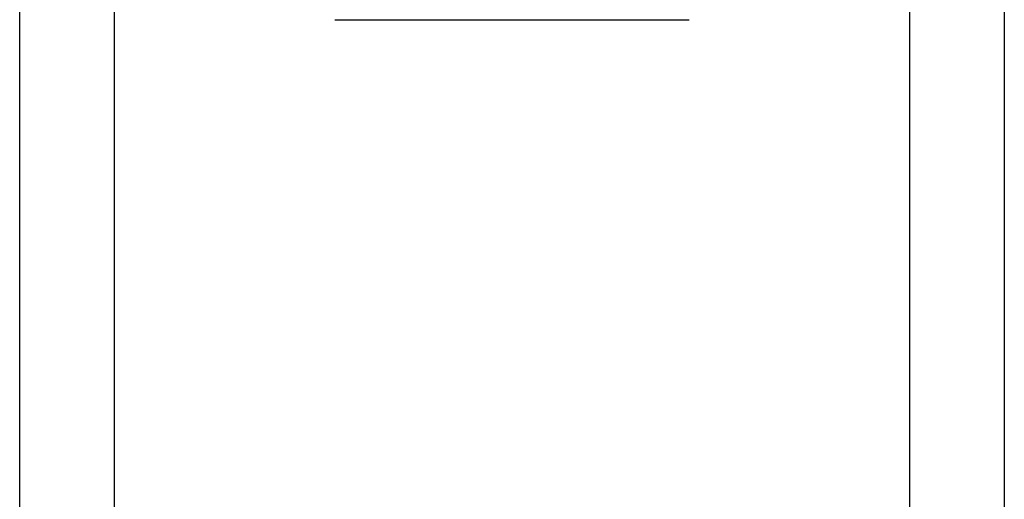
# Model space of a CAD drawing. Header units: inches. Extents: x 2 to 104, y 2 to 68.
# Tile 57 of 98: x 28.188 to 28.901, y 48.398 to 48.745. Entities that reach past the tile are written whole.
import ezdxf

# ---------------------------------------------------------------- set-up
doc = ezdxf.new("R2010")
doc.units = ezdxf.units.IN
doc.header["$LTSCALE"] = 6.250991
doc.header["$MEASUREMENT"] = 0
doc.layers.add('Visible Edges(ANSI)', color=7, linetype='Continuous', lineweight=25)
doc.layers.add('Visible Tangent Edges(ANSI)', color=7, linetype='Continuous', lineweight=25)

msp = doc.modelspace()

# ---------------------------------------------------------------- linework, layer by layer
at = {"layer": 'Visible Edges(ANSI)'}
for p, q in [((28.18799, 22.34672), (28.18799, 49.4069)), ((28.9012, 49.4069), (28.9012, 22.34672)), ((28.41623, 48.74488), (28.67296, 48.74488))]:
    msp.add_line(p, q, dxfattribs=at)
at = {"layer": 'Visible Tangent Edges(ANSI)'}
for p, q in [((28.25633, 49.4069), (28.25633, 22.34672)), ((28.83286, 22.34672), (28.83286, 49.4069))]:
    msp.add_line(p, q, dxfattribs=at)

doc.saveas('drawing.dxf')
